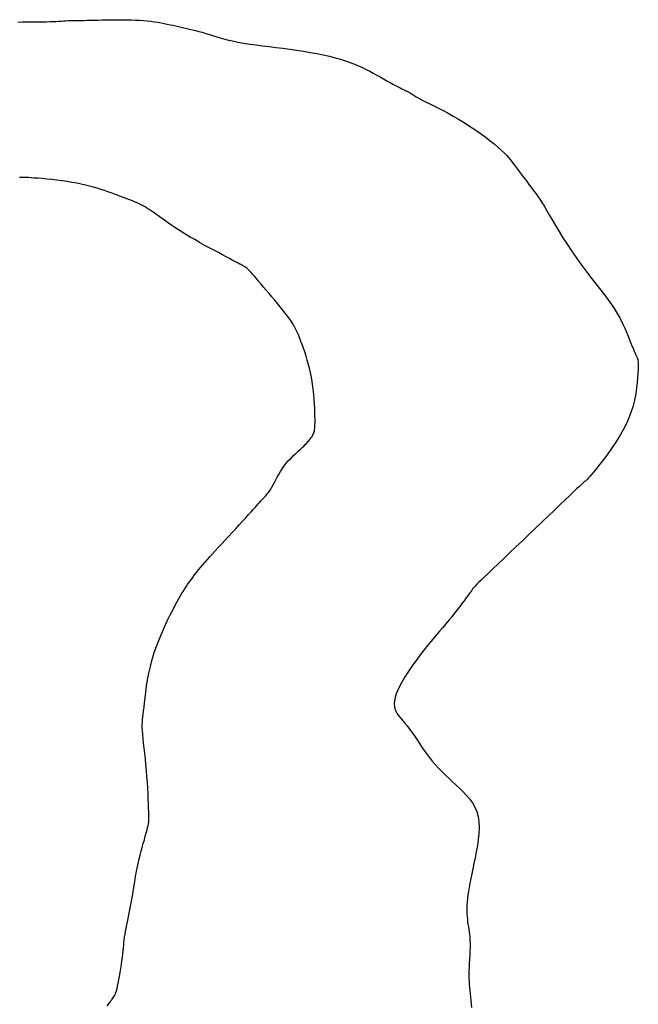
# Model space of a CAD drawing. Header units: millimetres. Extents: x 32690613 to 32693367, y 5343692 to 5344708.
# Tile 130 of 256: x 32692240 to 32692251, y 5344170 to 5344188. Entities that reach past the tile are written whole.
import ezdxf

# ---------------------------------------------------------------- set-up
doc = ezdxf.new("R2010")
doc.units = ezdxf.units.MM
doc.header["$LTSCALE"] = 20
doc.layers.add('02-DGM_HL_495.00', color=142, linetype='Continuous')
doc.layers.add('02-DGM_HL_495.50', color=152, linetype='Continuous')

msp = doc.modelspace()

# ---------------------------------------------------------------- linework, layer by layer
at = {"layer": '02-DGM_HL_495.00', "elevation": 495, "flags": 128}
msp.add_lwpolyline([(32692239.695, 5344187.522), (32692239.775, 5344187.524), (32692239.855, 5344187.525), (32692239.933, 5344187.526), (32692240.008, 5344187.526), (32692240.08, 5344187.527), (32692240.149, 5344187.527), (32692240.214, 5344187.528), (32692240.274, 5344187.53), (32692240.33, 5344187.532), (32692240.383, 5344187.534), (32692240.432, 5344187.537), (32692240.48, 5344187.54), (32692240.525, 5344187.542), (32692240.57, 5344187.545), (32692240.613, 5344187.547), (32692240.657, 5344187.548), (32692240.702, 5344187.549), (32692240.747, 5344187.55), (32692240.795, 5344187.55), (32692240.844, 5344187.551), (32692240.897, 5344187.552), (32692240.953, 5344187.553), (32692241.013, 5344187.554), (32692241.078, 5344187.555), (32692241.147, 5344187.557), (32692241.219, 5344187.559), (32692241.293, 5344187.561), (32692241.37, 5344187.563), (32692241.448, 5344187.564), (32692241.526, 5344187.564), (32692241.604, 5344187.564), (32692241.681, 5344187.563), (32692241.757, 5344187.561), (32692241.832, 5344187.558), (32692241.905, 5344187.554), (32692241.976, 5344187.549), (32692242.045, 5344187.543), (32692242.112, 5344187.535), (32692242.176, 5344187.527), (32692242.238, 5344187.518), (32692242.297, 5344187.508), (32692242.353, 5344187.497), (32692242.408, 5344187.486), (32692242.462, 5344187.474), (32692242.513, 5344187.462), (32692242.564, 5344187.451), (32692242.614, 5344187.439), (32692242.664, 5344187.428), (32692242.714, 5344187.417), (32692242.764, 5344187.406), (32692242.816, 5344187.394), (32692242.869, 5344187.382), (32692242.925, 5344187.368), (32692242.983, 5344187.352), (32692243.044, 5344187.335), (32692243.109, 5344187.315), (32692243.179, 5344187.294), (32692243.252, 5344187.271), (32692243.331, 5344187.247), (32692243.414, 5344187.224), (32692243.502, 5344187.201), (32692243.595, 5344187.179), (32692243.694, 5344187.158), (32692243.799, 5344187.139), (32692243.909, 5344187.122), (32692244.024, 5344187.105), (32692244.142, 5344187.09), (32692244.263, 5344187.075), (32692244.386, 5344187.06), (32692244.511, 5344187.044), (32692244.637, 5344187.027), (32692244.762, 5344187.009), (32692244.887, 5344186.99), (32692245.01, 5344186.969), (32692245.13, 5344186.947), (32692245.246, 5344186.924), (32692245.357, 5344186.899), (32692245.463, 5344186.874), (32692245.561, 5344186.847), (32692245.652, 5344186.818), (32692245.737, 5344186.789), (32692245.815, 5344186.759), (32692245.889, 5344186.728), (32692245.959, 5344186.695), (32692246.026, 5344186.662), (32692246.091, 5344186.629), (32692246.155, 5344186.594), (32692246.219, 5344186.559), (32692246.282, 5344186.524), (32692246.343, 5344186.49), (32692246.403, 5344186.456), (32692246.459, 5344186.425), (32692246.512, 5344186.395), (32692246.561, 5344186.368), (32692246.604, 5344186.345), (32692246.641, 5344186.326), (32692246.674, 5344186.31), (32692246.702, 5344186.296), (32692246.727, 5344186.285), (32692246.749, 5344186.274), (32692246.769, 5344186.265), (32692246.787, 5344186.255), (32692246.805, 5344186.245), (32692246.824, 5344186.234), (32692246.844, 5344186.221), (32692246.867, 5344186.206), (32692246.893, 5344186.19), (32692246.924, 5344186.171), (32692246.96, 5344186.149), (32692247.003, 5344186.125), (32692247.054, 5344186.098), (32692247.114, 5344186.068), (32692247.182, 5344186.035), (32692247.256, 5344185.998), (32692247.337, 5344185.958), (32692247.424, 5344185.913), (32692247.515, 5344185.865), (32692247.609, 5344185.813), (32692247.706, 5344185.756), (32692247.805, 5344185.695), (32692247.904, 5344185.632), (32692248.002, 5344185.566), (32692248.097, 5344185.499), (32692248.188, 5344185.433), (32692248.274, 5344185.368), (32692248.352, 5344185.306), (32692248.421, 5344185.248), (32692248.481, 5344185.195), (32692248.532, 5344185.146), (32692248.576, 5344185.101), (32692248.615, 5344185.058), (32692248.649, 5344185.016), (32692248.681, 5344184.976), (32692248.711, 5344184.935), (32692248.742, 5344184.893), (32692248.774, 5344184.849), (32692248.808, 5344184.803), (32692248.843, 5344184.757), (32692248.878, 5344184.71), (32692248.914, 5344184.663), (32692248.949, 5344184.616), (32692248.984, 5344184.571), (32692249.017, 5344184.526), (32692249.05, 5344184.484), (32692249.081, 5344184.441), (32692249.113, 5344184.398), (32692249.146, 5344184.351), (32692249.181, 5344184.3), (32692249.218, 5344184.243), (32692249.259, 5344184.178), (32692249.303, 5344184.104), (32692249.353, 5344184.02), (32692249.408, 5344183.926), (32692249.468, 5344183.825), (32692249.532, 5344183.716), (32692249.602, 5344183.602), (32692249.676, 5344183.484), (32692249.755, 5344183.364), (32692249.839, 5344183.242), (32692249.927, 5344183.121), (32692250.018, 5344183), (32692250.11, 5344182.881), (32692250.201, 5344182.763), (32692250.29, 5344182.648), (32692250.375, 5344182.536), (32692250.454, 5344182.428), (32692250.525, 5344182.324), (32692250.587, 5344182.225), (32692250.64, 5344182.131), (32692250.686, 5344182.042), (32692250.725, 5344181.959), (32692250.758, 5344181.882), (32692250.787, 5344181.81), (32692250.813, 5344181.746), (32692250.835, 5344181.687), (32692250.856, 5344181.636), (32692250.875, 5344181.591), (32692250.892, 5344181.551), (32692250.908, 5344181.517), (32692250.922, 5344181.486), (32692250.934, 5344181.459), (32692250.945, 5344181.436), (32692250.953, 5344181.414), (32692250.96, 5344181.394), (32692250.965, 5344181.374), (32692250.969, 5344181.351), (32692250.971, 5344181.324), (32692250.971, 5344181.291), (32692250.97, 5344181.251), (32692250.968, 5344181.199), (32692250.964, 5344181.136), (32692250.959, 5344181.06), (32692250.952, 5344180.972), (32692250.94, 5344180.872), (32692250.924, 5344180.764), (32692250.901, 5344180.649), (32692250.87, 5344180.528), (32692250.831, 5344180.404), (32692250.781, 5344180.277), (32692250.72, 5344180.15), (32692250.65, 5344180.024), (32692250.575, 5344179.902), (32692250.496, 5344179.785), (32692250.418, 5344179.675), (32692250.342, 5344179.575), (32692250.272, 5344179.486), (32692250.211, 5344179.409), (32692250.161, 5344179.348), (32692250.121, 5344179.299), (32692250.09, 5344179.262), (32692250.066, 5344179.235), (32692250.048, 5344179.215), (32692250.035, 5344179.201), (32692250.024, 5344179.191), (32692250.015, 5344179.183), (32692250.007, 5344179.176), (32692249.996, 5344179.167), (32692249.982, 5344179.155), (32692249.963, 5344179.138), (32692249.937, 5344179.114), (32692249.902, 5344179.082), (32692249.857, 5344179.04), (32692249.799, 5344178.986), (32692249.728, 5344178.918), (32692249.645, 5344178.839), (32692249.551, 5344178.749), (32692249.448, 5344178.651), (32692249.338, 5344178.546), (32692249.223, 5344178.436), (32692249.105, 5344178.322), (32692248.984, 5344178.207), (32692248.864, 5344178.093), (32692248.746, 5344177.98), (32692248.631, 5344177.871), (32692248.521, 5344177.766), (32692248.418, 5344177.669), (32692248.325, 5344177.58), (32692248.242, 5344177.5), (32692248.171, 5344177.433), (32692248.114, 5344177.378), (32692248.069, 5344177.334), (32692248.036, 5344177.301), (32692248.011, 5344177.275), (32692247.993, 5344177.257), (32692247.981, 5344177.243), (32692247.973, 5344177.233), (32692247.966, 5344177.225), (32692247.96, 5344177.217), (32692247.954, 5344177.208), (32692247.946, 5344177.197), (32692247.937, 5344177.184), (32692247.925, 5344177.167), (32692247.91, 5344177.146), (32692247.891, 5344177.12), (32692247.868, 5344177.087), (32692247.839, 5344177.048), (32692247.805, 5344177.002), (32692247.767, 5344176.951), (32692247.725, 5344176.896), (32692247.68, 5344176.837), (32692247.631, 5344176.775), (32692247.581, 5344176.712), (32692247.528, 5344176.647), (32692247.473, 5344176.582), (32692247.417, 5344176.516), (32692247.358, 5344176.448), (32692247.297, 5344176.377), (32692247.234, 5344176.302), (32692247.168, 5344176.223), (32692247.098, 5344176.137), (32692247.026, 5344176.044), (32692246.95, 5344175.943), (32692246.873, 5344175.837), (32692246.798, 5344175.728), (32692246.728, 5344175.619), (32692246.665, 5344175.51), (32692246.611, 5344175.406), (32692246.57, 5344175.308), (32692246.544, 5344175.219), (32692246.535, 5344175.14), (32692246.541, 5344175.07), (32692246.561, 5344175.007), (32692246.591, 5344174.949), (32692246.629, 5344174.895), (32692246.674, 5344174.841), (32692246.722, 5344174.785), (32692246.771, 5344174.727), (32692246.82, 5344174.664), (32692246.868, 5344174.597), (32692246.916, 5344174.526), (32692246.965, 5344174.453), (32692247.013, 5344174.379), (32692247.064, 5344174.305), (32692247.115, 5344174.231), (32692247.169, 5344174.159), (32692247.225, 5344174.089), (32692247.283, 5344174.022), (32692247.343, 5344173.957), (32692247.405, 5344173.894), (32692247.468, 5344173.832), (32692247.532, 5344173.77), (32692247.597, 5344173.71), (32692247.661, 5344173.65), (32692247.726, 5344173.59), (32692247.789, 5344173.529), (32692247.85, 5344173.465), (32692247.906, 5344173.399), (32692247.956, 5344173.328), (32692247.999, 5344173.253), (32692248.034, 5344173.171), (32692248.059, 5344173.082), (32692248.073, 5344172.985), (32692248.077, 5344172.881), (32692248.073, 5344172.774), (32692248.062, 5344172.663), (32692248.046, 5344172.551), (32692248.026, 5344172.44), (32692248.005, 5344172.332), (32692247.984, 5344172.228), (32692247.963, 5344172.13), (32692247.944, 5344172.038), (32692247.927, 5344171.952), (32692247.911, 5344171.871), (32692247.897, 5344171.794), (32692247.885, 5344171.722), (32692247.875, 5344171.654), (32692247.867, 5344171.59), (32692247.861, 5344171.529), (32692247.857, 5344171.47), (32692247.855, 5344171.415), (32692247.855, 5344171.361), (32692247.857, 5344171.31), (32692247.86, 5344171.261), (32692247.864, 5344171.214), (32692247.87, 5344171.167), (32692247.876, 5344171.122), (32692247.883, 5344171.077), (32692247.89, 5344171.032), (32692247.897, 5344170.985), (32692247.903, 5344170.936), (32692247.908, 5344170.884), (32692247.912, 5344170.829), (32692247.914, 5344170.769), (32692247.913, 5344170.704), (32692247.911, 5344170.635), (32692247.908, 5344170.563), (32692247.904, 5344170.489), (32692247.9, 5344170.416), (32692247.896, 5344170.343), (32692247.893, 5344170.272), (32692247.892, 5344170.205), (32692247.893, 5344170.142), (32692247.896, 5344170.083), (32692247.9, 5344170.026), (32692247.905, 5344169.97), (32692247.911, 5344169.915), (32692247.918, 5344169.859), (32692247.924, 5344169.801), (32692247.93, 5344169.741), (32692247.936, 5344169.677), (32692247.94, 5344169.609)], dxfattribs=at)
at = {"layer": '02-DGM_HL_495.50', "elevation": 495.5, "flags": 128}
msp.add_lwpolyline([(32692241.318, 5344169.637), (32692241.343, 5344169.672), (32692241.364, 5344169.701), (32692241.383, 5344169.724), (32692241.398, 5344169.745), (32692241.412, 5344169.762), (32692241.424, 5344169.779), (32692241.436, 5344169.795), (32692241.447, 5344169.812), (32692241.457, 5344169.831), (32692241.468, 5344169.854), (32692241.478, 5344169.881), (32692241.488, 5344169.913), (32692241.498, 5344169.951), (32692241.509, 5344169.997), (32692241.52, 5344170.051), (32692241.532, 5344170.112), (32692241.544, 5344170.178), (32692241.555, 5344170.247), (32692241.566, 5344170.317), (32692241.577, 5344170.388), (32692241.587, 5344170.457), (32692241.595, 5344170.522), (32692241.602, 5344170.582), (32692241.608, 5344170.638), (32692241.614, 5344170.691), (32692241.619, 5344170.742), (32692241.624, 5344170.791), (32692241.63, 5344170.84), (32692241.636, 5344170.889), (32692241.644, 5344170.941), (32692241.653, 5344170.994), (32692241.663, 5344171.051), (32692241.675, 5344171.109), (32692241.687, 5344171.168), (32692241.7, 5344171.229), (32692241.713, 5344171.291), (32692241.725, 5344171.354), (32692241.738, 5344171.417), (32692241.75, 5344171.48), (32692241.762, 5344171.543), (32692241.772, 5344171.605), (32692241.783, 5344171.665), (32692241.793, 5344171.725), (32692241.802, 5344171.783), (32692241.811, 5344171.839), (32692241.82, 5344171.893), (32692241.828, 5344171.944), (32692241.836, 5344171.994), (32692241.845, 5344172.043), (32692241.854, 5344172.092), (32692241.864, 5344172.143), (32692241.875, 5344172.196), (32692241.887, 5344172.252), (32692241.902, 5344172.313), (32692241.918, 5344172.378), (32692241.937, 5344172.448), (32692241.956, 5344172.518), (32692241.975, 5344172.589), (32692241.994, 5344172.658), (32692242.012, 5344172.723), (32692242.029, 5344172.783), (32692242.043, 5344172.836), (32692242.054, 5344172.88), (32692242.062, 5344172.918), (32692242.069, 5344172.953), (32692242.073, 5344172.986), (32692242.075, 5344173.021), (32692242.076, 5344173.061), (32692242.076, 5344173.108), (32692242.074, 5344173.165), (32692242.072, 5344173.233), (32692242.069, 5344173.312), (32692242.066, 5344173.401), (32692242.061, 5344173.496), (32692242.056, 5344173.597), (32692242.049, 5344173.702), (32692242.042, 5344173.809), (32692242.033, 5344173.917), (32692242.023, 5344174.023), (32692242.013, 5344174.127), (32692242.002, 5344174.227), (32692241.991, 5344174.323), (32692241.981, 5344174.414), (32692241.972, 5344174.497), (32692241.965, 5344174.573), (32692241.96, 5344174.64), (32692241.957, 5344174.698), (32692241.956, 5344174.749), (32692241.958, 5344174.796), (32692241.961, 5344174.841), (32692241.966, 5344174.888), (32692241.973, 5344174.939), (32692241.98, 5344174.998), (32692241.988, 5344175.066), (32692241.997, 5344175.146), (32692242.007, 5344175.238), (32692242.019, 5344175.339), (32692242.034, 5344175.449), (32692242.053, 5344175.565), (32692242.075, 5344175.686), (32692242.103, 5344175.81), (32692242.136, 5344175.936), (32692242.175, 5344176.062), (32692242.219, 5344176.188), (32692242.267, 5344176.31), (32692242.317, 5344176.428), (32692242.367, 5344176.541), (32692242.417, 5344176.647), (32692242.465, 5344176.744), (32692242.509, 5344176.831), (32692242.548, 5344176.907), (32692242.584, 5344176.974), (32692242.616, 5344177.032), (32692242.645, 5344177.083), (32692242.672, 5344177.13), (32692242.699, 5344177.172), (32692242.725, 5344177.213), (32692242.752, 5344177.254), (32692242.781, 5344177.295), (32692242.81, 5344177.338), (32692242.842, 5344177.381), (32692242.874, 5344177.426), (32692242.908, 5344177.471), (32692242.943, 5344177.517), (32692242.979, 5344177.563), (32692243.017, 5344177.609), (32692243.056, 5344177.656), (32692243.097, 5344177.703), (32692243.14, 5344177.752), (32692243.185, 5344177.802), (32692243.233, 5344177.855), (32692243.284, 5344177.911), (32692243.338, 5344177.969), (32692243.396, 5344178.032), (32692243.458, 5344178.099), (32692243.522, 5344178.169), (32692243.588, 5344178.24), (32692243.654, 5344178.312), (32692243.719, 5344178.382), (32692243.78, 5344178.449), (32692243.838, 5344178.511), (32692243.889, 5344178.568), (32692243.935, 5344178.618), (32692243.974, 5344178.662), (32692244.008, 5344178.7), (32692244.038, 5344178.734), (32692244.064, 5344178.764), (32692244.088, 5344178.791), (32692244.111, 5344178.816), (32692244.133, 5344178.84), (32692244.155, 5344178.863), (32692244.177, 5344178.887), (32692244.199, 5344178.912), (32692244.222, 5344178.938), (32692244.244, 5344178.966), (32692244.267, 5344178.997), (32692244.29, 5344179.03), (32692244.312, 5344179.067), (32692244.335, 5344179.108), (32692244.359, 5344179.153), (32692244.383, 5344179.2), (32692244.409, 5344179.249), (32692244.436, 5344179.3), (32692244.466, 5344179.352), (32692244.499, 5344179.403), (32692244.535, 5344179.454), (32692244.574, 5344179.503), (32692244.616, 5344179.551), (32692244.66, 5344179.597), (32692244.704, 5344179.64), (32692244.748, 5344179.681), (32692244.79, 5344179.72), (32692244.829, 5344179.755), (32692244.863, 5344179.787), (32692244.893, 5344179.815), (32692244.919, 5344179.841), (32692244.94, 5344179.863), (32692244.959, 5344179.883), (32692244.974, 5344179.901), (32692244.987, 5344179.918), (32692244.999, 5344179.933), (32692245.01, 5344179.948), (32692245.021, 5344179.962), (32692245.031, 5344179.976), (32692245.041, 5344179.99), (32692245.051, 5344180.005), (32692245.059, 5344180.02), (32692245.067, 5344180.036), (32692245.074, 5344180.052), (32692245.08, 5344180.071), (32692245.085, 5344180.091), (32692245.089, 5344180.113), (32692245.092, 5344180.139), (32692245.094, 5344180.169), (32692245.095, 5344180.205), (32692245.096, 5344180.247), (32692245.096, 5344180.297), (32692245.095, 5344180.355), (32692245.093, 5344180.422), (32692245.09, 5344180.497), (32692245.086, 5344180.578), (32692245.081, 5344180.664), (32692245.074, 5344180.754), (32692245.064, 5344180.846), (32692245.052, 5344180.939), (32692245.038, 5344181.031), (32692245.02, 5344181.121), (32692245, 5344181.208), (32692244.979, 5344181.293), (32692244.955, 5344181.374), (32692244.932, 5344181.451), (32692244.908, 5344181.525), (32692244.884, 5344181.594), (32692244.861, 5344181.658), (32692244.84, 5344181.717), (32692244.82, 5344181.772), (32692244.8, 5344181.824), (32692244.779, 5344181.874), (32692244.756, 5344181.922), (32692244.732, 5344181.969), (32692244.704, 5344182.018), (32692244.673, 5344182.068), (32692244.638, 5344182.119), (32692244.598, 5344182.174), (32692244.556, 5344182.23), (32692244.51, 5344182.287), (32692244.463, 5344182.346), (32692244.414, 5344182.405), (32692244.363, 5344182.465), (32692244.312, 5344182.526), (32692244.261, 5344182.586), (32692244.211, 5344182.646), (32692244.162, 5344182.704), (32692244.115, 5344182.759), (32692244.071, 5344182.811), (32692244.031, 5344182.859), (32692243.994, 5344182.901), (32692243.962, 5344182.938), (32692243.935, 5344182.968), (32692243.914, 5344182.992), (32692243.896, 5344183.011), (32692243.881, 5344183.026), (32692243.87, 5344183.037), (32692243.86, 5344183.046), (32692243.852, 5344183.052), (32692243.845, 5344183.057), (32692243.838, 5344183.062), (32692243.83, 5344183.067), (32692243.822, 5344183.071), (32692243.814, 5344183.076), (32692243.804, 5344183.082), (32692243.793, 5344183.088), (32692243.78, 5344183.095), (32692243.765, 5344183.103), (32692243.747, 5344183.112), (32692243.727, 5344183.123), (32692243.702, 5344183.136), (32692243.672, 5344183.152), (32692243.636, 5344183.171), (32692243.593, 5344183.194), (32692243.543, 5344183.221), (32692243.483, 5344183.253), (32692243.415, 5344183.289), (32692243.339, 5344183.33), (32692243.257, 5344183.374), (32692243.171, 5344183.42), (32692243.084, 5344183.468), (32692242.996, 5344183.517), (32692242.91, 5344183.566), (32692242.828, 5344183.613), (32692242.751, 5344183.659), (32692242.679, 5344183.704), (32692242.612, 5344183.746), (32692242.55, 5344183.787), (32692242.491, 5344183.826), (32692242.436, 5344183.864), (32692242.384, 5344183.901), (32692242.334, 5344183.936), (32692242.287, 5344183.97), (32692242.242, 5344184.003), (32692242.199, 5344184.034), (32692242.157, 5344184.063), (32692242.118, 5344184.091), (32692242.079, 5344184.117), (32692242.042, 5344184.141), (32692242.006, 5344184.163), (32692241.971, 5344184.183), (32692241.936, 5344184.201), (32692241.901, 5344184.218), (32692241.866, 5344184.234), (32692241.829, 5344184.25), (32692241.791, 5344184.265), (32692241.751, 5344184.281), (32692241.708, 5344184.297), (32692241.662, 5344184.315), (32692241.613, 5344184.333), (32692241.561, 5344184.353), (32692241.507, 5344184.373), (32692241.45, 5344184.394), (32692241.391, 5344184.415), (32692241.33, 5344184.436), (32692241.268, 5344184.457), (32692241.204, 5344184.478), (32692241.138, 5344184.499), (32692241.069, 5344184.519), (32692240.998, 5344184.538), (32692240.924, 5344184.557), (32692240.846, 5344184.575), (32692240.765, 5344184.592), (32692240.679, 5344184.607), (32692240.589, 5344184.622), (32692240.496, 5344184.635), (32692240.403, 5344184.647), (32692240.311, 5344184.657), (32692240.222, 5344184.667), (32692240.139, 5344184.675), (32692240.062, 5344184.681), (32692239.994, 5344184.686), (32692239.936, 5344184.69), (32692239.888, 5344184.693), (32692239.849, 5344184.695), (32692239.816, 5344184.696), (32692239.789, 5344184.697), (32692239.766, 5344184.697), (32692239.746, 5344184.698), (32692239.727, 5344184.698)], dxfattribs=at)

doc.saveas('drawing.dxf')
